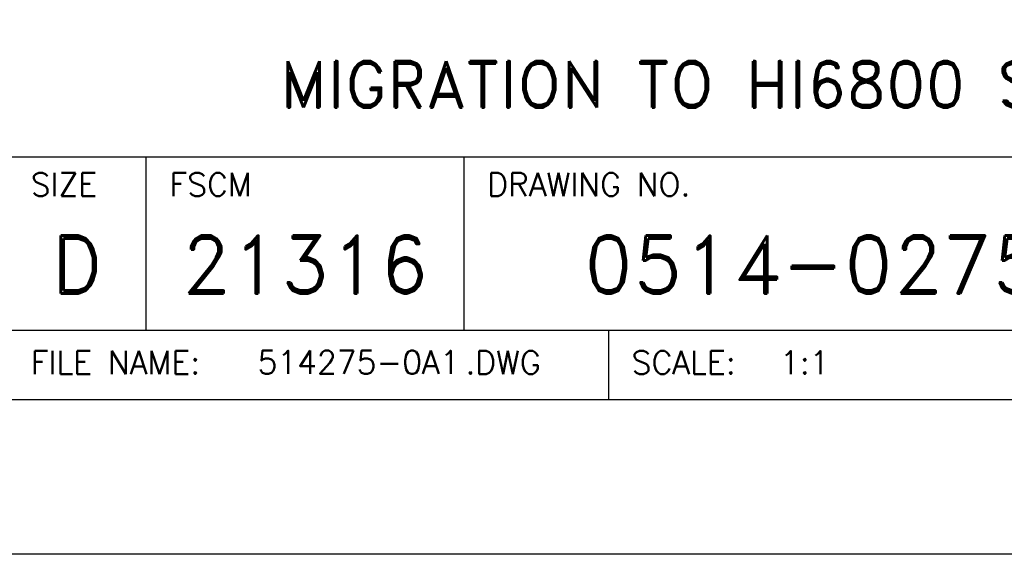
# Model space of a CAD drawing. Extents: x 0 to 34, y 0 to 22.
# Tile 3 of 20: x 27 to 31.3, y 0 to 2.3. Entities that reach past the tile are written whole.
import ezdxf
from ezdxf.enums import TextEntityAlignment as Align

# ---------------------------------------------------------------- set-up
doc = ezdxf.new("R2010")
doc.units = 0
doc.header["$LTSCALE"] = 0.25
doc.header["$MEASUREMENT"] = 0
doc.layers.add('DIM', color=7, linetype='CONTINUOUS')
doc.layers.add('FORMAT', color=6, linetype='CONTINUOUS')
doc.styles.add('RD25', font='ROMAND.shx', dxfattribs={"height": 0.25})
doc.styles.add('ROMAND', font='ROMAND.SHX')
doc.styles.add('ROMANS', font='ROMANS.SHX')
doc.styles.add('RS10', font='ROMANS.shx', dxfattribs={"height": 0.1})

# ---------------------------------------------------------------- blocks, each defined once
blk = doc.blocks.new('FORMAT')
at = {"layer": 'FORMAT', "color": 6}
for p, q in [((-3.1875, -0.768), (3.1875, -0.768)), ((-2.5875, -1.518), (-2.5875, -0.768)), ((-1.2125, -1.518), (-1.2125, -0.768)), ((-3.1875, -1.518), (3.1875, -1.518)), ((-0.5875, -1.518), (-0.5875, -1.818))]:
    blk.add_line(p, q, dxfattribs=at)
blk.add_lwpolyline([(-29.4925, -1.818), (3.1875, -1.818), (3.1875, 18.802), (-29.4925, 18.802)], close=True, dxfattribs=at)
at = {"layer": 'FORMAT', "color": 1, "style": 'ROMANS'}
for s, p in [('SIZE', (-3.0875, -0.938)), ('FSCM', (-2.4875, -0.938)), ('DRAWING NO.', (-1.1125, -0.938))]:
    blk.add_text(s, height=0.1, dxfattribs=at).set_placement(p)
at = {"layer": 'FORMAT', "color": 7, "style": 'ROMAND'}
for s, p in [('D', (-2.8875, -1.2342)), ('21316', (-1.9, -1.2342))]:
    blk.add_text(s, height=0.25, dxfattribs=at).set_placement(p, align=Align.MIDDLE)
at = {"layer": 'FORMAT', "color": 1, "style": 'ROMANS'}
for s, p in [('FILE NAME:', (-3.0875, -1.6582)), ('.DWG', (-1.207, -1.6582)), ('SCALE:', (-0.4875, -1.6582))]:
    blk.add_text(s, height=0.1, dxfattribs=at).set_placement(p, align=Align.MIDDLE_LEFT)
at = {"layer": 'FORMAT', "color": 7, "style": 'ROMAND'}
blk.add_attdef('CONTRACT', text='', height=0.2, dxfattribs=at).set_placement((-4.148, 1.0536), align=Align.CENTER)
at = {"layer": 'FORMAT', "color": 1, "style": 'RS10'}
for tag, p in [('DDATE', (-3.75, 0.323)), ('CDATE', (-3.75, -0.177)), ('ADATE', (-3.75, -0.677)), ('IDATE', (-3.75, -1.177)), ('PDATE', (-3.75, -1.677)), ('OF', (2.7576, -1.6582))]:
    blk.add_attdef(tag, text='', height=0.1, dxfattribs=at).set_placement(p, align=Align.MIDDLE)
for tag, p in [('DRAFT', (-6.0963, 0.323)), ('CHECKED', (-6.0963, -0.177)), ('APPROVED', (-6.0963, -0.677)), ('ISSUED', (-6.0963, -1.177)), ('SCALE', (0.1541, -1.6582)), ('PRODUCTION', (-6.0963, -1.677))]:
    blk.add_attdef(tag, text='', height=0.1, dxfattribs=at).set_placement(p, align=Align.MIDDLE_LEFT)
at = {"layer": 'FORMAT', "color": 7, "style": 'RD25'}
for tag, p in [('DESCRIPTION1', (0, 0)), ('DESCRIPTION2', (0, -0.4548)), ('NUMBER', (0.5375, -1.2342)), ('REV', (2.7375, -1.2342))]:
    blk.add_attdef(tag, text='', height=0.25, dxfattribs=at).set_placement(p, align=Align.MIDDLE)
at = {"layer": 'FORMAT', "color": 7, "style": 'RS10'}
for tag, p in [('MATERIAL1', (-8.3941, -0.5141)), ('MATERIAL2', (-8.3941, -0.676)), ('FINISH1', (-8.3725, -1.2038)), ('FINISH2', (-8.3725, -1.3657))]:
    blk.add_attdef(tag, p, '', height=0.1, dxfattribs=at)
at = {"layer": 'FORMAT', "color": 1, "style": 'RS10'}
blk.add_attdef('FILE', text='', height=0.1, dxfattribs=at).set_placement((-1.232, -1.7069), align=Align.RIGHT)

msp = doc.modelspace()

# ---------------------------------------------------------------- linework, layer by layer
at = {"layer": 'FORMAT', "color": 7}
msp.add_lwpolyline([(0, 0), (0, 22), (34, 22), (34, 0), (0, 0)], close=True, dxfattribs=at)

# ---------------------------------------------------------------- block references
at = {"layer": 'DIM'}
ref = msp.add_blockref('FORMAT', (30.1525, 2.488), dxfattribs=at)
ref.add_attrib('NUMBER', '0514-0275-0', dxfattribs={"layer": 'FORMAT', "color": 7, "height": 0.25, "style": 'RD25'}).set_placement((30.69, 1.2538), align=Align.MIDDLE)
ref.add_attrib('FILE', '514275-0A1', dxfattribs={"layer": 'FORMAT', "color": 1, "height": 0.1, "style": 'RS10'}).set_placement((28.9205, 0.7811), align=Align.RIGHT)
ref.add_attrib('DESCRIPTION2', 'MIGRATION TO HI6800 SERIES', dxfattribs={"layer": 'FORMAT', "color": 7, "height": 0.2, "style": 'RD25'}).set_placement((30.1525, 2.0332), align=Align.MIDDLE)
ref.add_attrib('SCALE', '1:1', dxfattribs={"layer": 'FORMAT', "color": 1, "height": 0.1, "style": 'RS10'}).set_placement((30.3066, 0.8298), align=Align.MIDDLE_LEFT)

doc.saveas('drawing.dxf')
